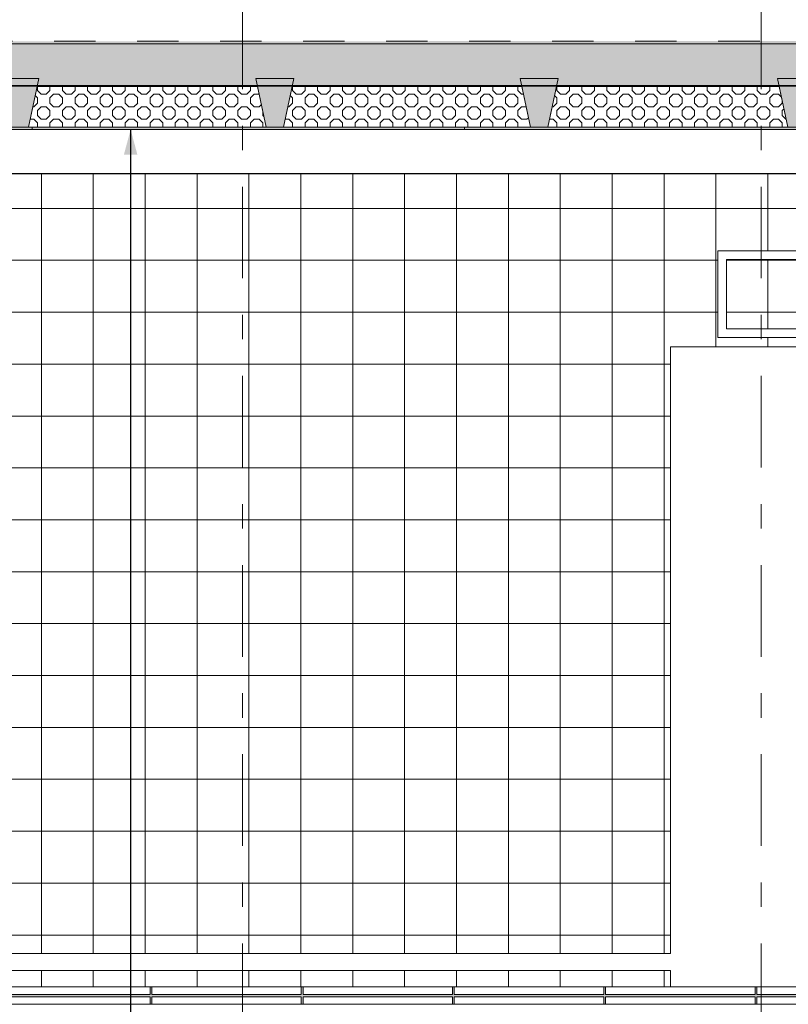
# Model space of a CAD drawing. Header units: centimetres. Extents: x -396 to 14490, y -515 to 1122.
# Tile 60 of 73: x 11399 to 11843, y 12 to 581. Entities that reach past the tile are written whole.
import ezdxf
from ezdxf.enums import TextEntityAlignment as Align

# ---------------------------------------------------------------- set-up
doc = ezdxf.new("R2010")
doc.units = ezdxf.units.CM
doc.header["$MEASUREMENT"] = 0
for name, pattern in [('Przerywana (2)', [48, 24, -24]), ('Przerywana podwójnie', [109.361107, 52.916665, -21.166666, 14.111111, -21.166666]), ('Wipeout_Contour', [100, 0, -100])]:
    doc.linetypes.add(name, pattern=pattern)
for name, color, linetype, lineweight in [('0_Nr_pióra__12', 7, 'Continuous', 13), ('0_Nr_pióra__21', 7, 'Continuous', 20), ('0_Nr_pióra__93', 9, 'Continuous', 20), ('280-A Dachy Powłoki_Nr_pióra__29', 7, 'Continuous', 20), ('280-A Dachy Powłoki_Nr_pióra__69', 7, 'Continuous', 20), ('299-A Wymiary Opisy_Nr_pióra__11', 7, 'Continuous', 0), ('410-K Osie główne_Nr_pióra__11', 7, 'Continuous', 0), ('420-K Ściany_Nr_pióra__13', 7, 'Continuous', 25), ('450-K Belki nośne_Nr_pióra__2', 7, 'Continuous', 20), ('450-K Belki_Nr_pióra__13', 7, 'Continuous', 25), ('460 - Stropy_Nr_pióra__11', 7, 'Continuous', 0), ('460 - Stropy_Nr_pióra__12', 7, 'Continuous', 13), ('Nowe_199-Z Wymiary i opisy_Nr_pióra__135', 5, 'Continuous', 20), ('Nowe_420 - Wełna mineralna_Nr_pióra__135', 5, 'Continuous', 0), ('Nowe_440-K Słupy stalowe_Nr_pióra__135', 5, 'Continuous', 13), ('Nowe_520-I Went_Klim_Nr_pióra__135', 5, 'Continuous', 20)]:
    doc.layers.add(name, color=color, linetype=linetype, lineweight=lineweight)
for name, color, linetype in [('280-A Dachy Powłoki', 7, 'Continuous'), ('299-A Wymiary Opisy', 7, 'Continuous'), ('410-K Osie główne', 7, 'Continuous'), ('420-K Ściany', 7, 'Continuous'), ('450-K Belki', 7, 'Continuous'), ('450-K Belki nośne', 7, 'Continuous'), ('460 - Stropy', 7, 'Continuous'), ('Nowe_420 - Wełna mineralna', 7, 'Continuous'), ('Nowe_440-K Słupy stalowe', 7, 'Continuous'), ('Nowe_520-I Went_Klim', 7, 'Continuous')]:
    doc.layers.add(name, color=color, linetype=linetype)
doc.layers.add('280-A Dachy Powłoki_Nr_pióra__49', color=7, linetype='Continuous', lineweight=20, true_color=0xcfd8da)
doc.styles.add('STYL_AUTOMATYCZNY_1', font='arial.ttf')
doc.styles.add('STYL_AUTOMATYCZNY_2', font='arial.ttf')
doc.dimstyles.new('STYL_AUTOMATYCZNY__2', dxfattribs={"dimtxt": 13, "dimasz": 7.6, "dimexe": 0.18, "dimexo": 0.0625, "dimgap": 0, "dimtad": 1, "dimdec": 0, "dimzin": 0, "dimdsep": 46, "dimtxsty": 'STYL_AUTOMATYCZNY_1', "dimblk": 'ARROWHEAD_2', "dimblk1": 'ARROWHEAD_2', "dimblk2": 'ARROWHEAD_2', "dimcen": 0.09, "dimclrd": 7, "dimclre": 7, "dimclrt": 7, "dimadec": 0, "dimazin": 0, "dimtfac": 1, "dimtdec": 4, "dimtmove": 0, "dimatfit": 3, "dimfxl": 0, "dimtolj": 1, "dimtzin": 0, "dimarcsym": 0})
doc.dimstyles.new('STYL_AUTOMATYCZNY__3', dxfattribs={"dimtxt": 0.18, "dimasz": 14.592, "dimexe": 0.18, "dimexo": 0.0625, "dimgap": 0, "dimtad": 0, "dimtih": 1, "dimtoh": 1, "dimdec": 4, "dimzin": 0, "dimdsep": 46, "dimcen": 0.09, "dimadec": 0, "dimazin": 0, "dimtfac": 1, "dimtdec": 4, "dimtmove": 0, "dimatfit": 3, "dimldrblk": 'ARROWHEAD_5', "dimfxl": 0, "dimtolj": 1, "dimtzin": 0, "dimarcsym": 0})
pattern_1 = [(0, (13661.33, 21.874), (0, 30), []), (90, (13661.33, 21.874), (-30, 0), [])]

# ---------------------------------------------------------------- blocks, each defined once
blk = doc.blocks.new('ElemPrzekroju_111_2', base_point=(13661.33, 21.87))
at = {"layer": '450-K Belki nośne', "linetype": 'Continuous', "lineweight": 0, "true_color": 0x000000}
blk.add_hatch(color=18, dxfattribs=at).paths.add_polyline_path([(11387.78, 547.01), (11393.78, 518.9), (11403.78, 518.9), (11409.78, 547)])
at = {"layer": '450-K Belki nośne_Nr_pióra__2', "color": 7, "linetype": 'Continuous', "lineweight": 20}
for p, q in [((11387.78, 547.01), (11393.78, 518.9)), ((11387.78, 547.01), (11409.78, 547)), ((11409.78, 547), (11403.78, 518.9)), ((11393.78, 518.9), (11403.78, 518.9))]:
    blk.add_line(p, q, dxfattribs=at)
blk = doc.blocks.new('ElemPrzekroju_113_2', base_point=(13661.33, 21.87))
at = {"layer": '450-K Belki nośne', "linetype": 'Continuous', "lineweight": 0, "true_color": 0x000000}
blk.add_hatch(color=18, dxfattribs=at).paths.add_polyline_path([(11535.25, 547.01), (11541.25, 518.9), (11551.25, 518.9), (11557.25, 547)])
at = {"layer": '450-K Belki nośne_Nr_pióra__2', "color": 7, "linetype": 'Continuous', "lineweight": 20}
for p, q in [((11535.25, 547.01), (11541.25, 518.9)), ((11535.25, 547.01), (11557.25, 547)), ((11557.25, 547), (11551.25, 518.9)), ((11541.25, 518.9), (11551.25, 518.9))]:
    blk.add_line(p, q, dxfattribs=at)
blk = doc.blocks.new('ElemPrzekroju_115_2', base_point=(13661.33, 21.87))
at = {"layer": '450-K Belki nośne', "linetype": 'Continuous', "lineweight": 0, "true_color": 0x000000}
blk.add_hatch(color=18, dxfattribs=at).paths.add_polyline_path([(11688.08, 547.01), (11694.08, 518.9), (11704.08, 518.9), (11710.08, 547)])
at = {"layer": '450-K Belki nośne_Nr_pióra__2', "color": 7, "linetype": 'Continuous', "lineweight": 20}
for p, q in [((11688.08, 547.01), (11694.08, 518.9)), ((11688.08, 547.01), (11710.08, 547)), ((11710.08, 547), (11704.08, 518.9)), ((11694.08, 518.9), (11704.08, 518.9))]:
    blk.add_line(p, q, dxfattribs=at)
blk = doc.blocks.new('ElemPrzekroju_117_2', base_point=(13661.33, 21.87))
at = {"layer": '450-K Belki nośne', "linetype": 'Continuous', "lineweight": 0, "true_color": 0x000000}
blk.add_hatch(color=18, dxfattribs=at).paths.add_polyline_path([(11836.99, 547.01), (11842.99, 518.9), (11852.99, 518.9), (11858.99, 547)])
at = {"layer": '450-K Belki nośne_Nr_pióra__2', "color": 7, "linetype": 'Continuous', "lineweight": 20}
for p, q in [((11836.99, 547.01), (11842.99, 518.9)), ((11836.99, 547.01), (11858.99, 547)), ((11858.99, 547), (11852.99, 518.9)), ((11842.99, 518.9), (11852.99, 518.9))]:
    blk.add_line(p, q, dxfattribs=at)
blk = doc.blocks.new('ElemPrzekroju_141_2', base_point=(13661.33, 21.87))
at = {"layer": '280-A Dachy Powłoki', "linetype": 'Continuous', "lineweight": 0, "true_color": 0x000000}
for points in [[(10655.13, 568.46), (10655.13, 566.96), (13601.85, 567.28), (13601.85, 568.79)], [(10655.13, 542.87), (10786.52, 542.88), (10785.64, 547.01), (10807.64, 547), (10806.76, 542.88), (10937.42, 542.9), (10936.54, 547.01), (10958.54, 547), (10957.66, 542.9), (11087.4, 542.91), (11086.53, 547.01), (11108.53, 547), (11107.65, 542.92), (11239.85, 542.93), (11238.98, 547.01), (11260.98, 547), (11260.11, 542.93), (11388.64, 542.95), (11387.78, 547.01), (11409.78, 547), (11408.91, 542.95), (11536.11, 542.96), (11535.25, 547.01), (11557.25, 547), (11556.38, 542.97), (11688.94, 542.98), (11688.08, 547.01), (11710.08, 547), (11709.22, 542.98), (11837.84, 543), (11836.99, 547.01), (11858.99, 547), (11858.13, 543), (11988.54, 543.01), (11987.69, 547.01), (12009.69, 547), (12008.84, 543.02), (12146.24, 543.03), (12145.39, 547.01), (12167.39, 547), (12166.54, 543.03), (12303.71, 543.05), (12302.86, 547.01), (12324.86, 547), (12324.02, 543.05), (12422.82, 543.06), (12421.91, 547.01), (12457.91, 547), (12457, 543.06), (12590.12, 543.08), (12589.28, 547.01), (12611.28, 547), (12610.44, 543.08), (12740.97, 543.1), (12740.13, 547.01), (12762.13, 547), (12761.3, 543.1), (12891.48, 543.11), (12890.58, 547.01), (12926.58, 547), (12925.68, 543.12), (13025.3, 543.13), (13024.41, 547.01), (13060.41, 547), (13059.51, 543.13), (13192, 543.15), (13191.18, 547.01), (13213.18, 547), (13212.35, 543.15), (13342.54, 543.16), (13341.72, 547.01), (13363.72, 547), (13362.9, 543.16), (13492.58, 543.18), (13491.76, 547.01), (13513.76, 547), (13512.94, 543.18), (13601.85, 543.19), (13601.85, 567.28), (10655.13, 566.96)], [(11408.8, 542.45), (11536.22, 542.46), (11536.11, 542.96), (11408.91, 542.95)], [(11556.38, 542.97), (11556.28, 542.46), (11689.04, 542.48), (11688.94, 542.98)], [(11709.11, 542.48), (11837.95, 542.49), (11837.84, 543), (11709.22, 542.98)]]:
    blk.add_hatch(color=18, dxfattribs=at).paths.add_polyline_path(points)
at = {"layer": '280-A Dachy Powłoki_Nr_pióra__29', "color": 7, "linetype": 'Przerywana (2)', "lineweight": 20}
blk.add_line((13602.62, 568.79), (10653.68, 568.46), dxfattribs=at)
at = {"layer": '280-A Dachy Powłoki_Nr_pióra__29', "color": 7, "linetype": 'Continuous', "lineweight": 20}
blk.add_line((13602.63, 543.19), (10653.68, 542.87), dxfattribs=at)
at = {"layer": '280-A Dachy Powłoki_Nr_pióra__49', "color": 254, "linetype": 'Continuous', "lineweight": 20, "true_color": 0xcfd8da}
blk.add_line((13602.63, 542.69), (10653.68, 542.36), dxfattribs=at)
at = {"layer": '280-A Dachy Powłoki_Nr_pióra__69', "color": 7, "linetype": 'Continuous', "lineweight": 20}
blk.add_line((13602.62, 567.28), (10653.68, 566.96), dxfattribs=at)
blk = doc.blocks.new('ElemPrzekroju_161_2', base_point=(13661.33, 21.87))
at = {"layer": '460 - Stropy', "linetype": 'Continuous', "lineweight": 0, "true_color": 0x000000}
for points in [[(11474.15, 16.24), (11474.15, 17.51), (11387.7, 17.51), (11387.7, 16.24)], [(11474.15, 11.87), (11475.15, 11.87), (11475.15, 21.87), (11474.15, 21.87)], [(11561.61, 16.24), (11561.61, 17.51), (11475.15, 17.51), (11475.15, 16.24)], [(11561.61, 11.87), (11562.61, 11.87), (11562.61, 21.87), (11561.61, 21.87)], [(11562.61, 16.24), (11649.07, 16.24), (11649.07, 17.51), (11562.61, 17.51)], [(11649.07, 11.87), (11650.07, 11.87), (11650.07, 21.87), (11649.07, 21.87)], [(11650.07, 16.24), (11736.53, 16.24), (11736.53, 17.51), (11650.07, 17.51)], [(11736.53, 11.87), (11737.53, 11.87), (11737.53, 21.87), (11736.53, 21.87)], [(11823.99, 16.24), (11823.99, 17.51), (11737.53, 17.51), (11737.53, 16.24)], [(11823.99, 11.87), (11824.99, 11.87), (11824.99, 21.87), (11823.99, 21.87)], [(11911.45, 16.24), (11911.45, 17.51), (11824.99, 17.51), (11824.99, 16.24)]]:
    blk.add_hatch(color=18, dxfattribs=at).paths.add_polyline_path(points)
at = {"layer": '460 - Stropy_Nr_pióra__11', "color": 7, "linetype": 'Continuous', "lineweight": 0}
for p, q in [((11387.7, 21.87), (11474.15, 21.87)), ((11474.15, 17.51), (11387.7, 17.51)), ((11474.15, 21.87), (11474.15, 17.51)), ((11475.15, 21.87), (11474.15, 21.87)), ((11475.15, 21.87), (11561.61, 21.87)), ((11475.15, 21.87), (11475.15, 17.51)), ((11561.61, 17.51), (11475.15, 17.51)), ((11561.61, 21.87), (11561.61, 17.51)), ((11562.61, 21.87), (11561.61, 21.87)), ((11562.61, 21.87), (11649.07, 21.87)), ((11562.61, 21.87), (11562.61, 17.51)), ((11649.07, 17.51), (11562.61, 17.51)), ((11649.07, 21.87), (11649.07, 17.51)), ((11650.07, 21.87), (11649.07, 21.87)), ((11650.07, 21.87), (11736.53, 21.87)), ((11650.07, 21.87), (11650.07, 17.51)), ((11736.53, 17.51), (11650.07, 17.51)), ((11736.53, 21.87), (11736.53, 17.51)), ((11737.53, 21.87), (11736.53, 21.87)), ((11737.53, 21.87), (11823.99, 21.87)), ((11737.53, 21.87), (11737.53, 17.51)), ((11823.99, 17.51), (11737.53, 17.51)), ((11823.99, 21.87), (11823.99, 17.51)), ((11824.99, 21.87), (11823.99, 21.87)), ((11824.99, 21.87), (11911.45, 21.87)), ((11824.99, 21.87), (11824.99, 17.51)), ((11911.45, 17.51), (11824.99, 17.51)), ((11474.15, 16.24), (11387.7, 16.24)), ((11387.7, 11.87), (11474.15, 11.87)), ((11474.15, 16.24), (11474.15, 11.87)), ((11475.15, 11.87), (11474.15, 11.87)), ((11475.15, 16.24), (11475.15, 11.87)), ((11561.61, 16.24), (11475.15, 16.24)), ((11475.15, 11.87), (11561.61, 11.87)), ((11561.61, 16.24), (11561.61, 11.87)), ((11562.61, 11.87), (11561.61, 11.87)), ((11562.61, 16.24), (11562.61, 11.87)), ((11649.07, 16.24), (11562.61, 16.24)), ((11562.61, 11.87), (11649.07, 11.87)), ((11649.07, 16.24), (11649.07, 11.87)), ((11650.07, 11.87), (11649.07, 11.87)), ((11650.07, 16.24), (11650.07, 11.87)), ((11736.53, 16.24), (11650.07, 16.24)), ((11650.07, 11.87), (11736.53, 11.87)), ((11736.53, 16.24), (11736.53, 11.87)), ((11737.53, 11.87), (11736.53, 11.87)), ((11737.53, 16.24), (11737.53, 11.87)), ((11823.99, 16.24), (11737.53, 16.24)), ((11737.53, 11.87), (11823.99, 11.87)), ((11823.99, 16.24), (11823.99, 11.87)), ((11824.99, 11.87), (11823.99, 11.87)), ((11824.99, 16.24), (11824.99, 11.87)), ((11911.45, 16.24), (11824.99, 16.24)), ((11824.99, 11.87), (11911.45, 11.87))]:
    blk.add_line(p, q, dxfattribs=at)
blk = doc.blocks.new('ElemPrzekroju_169_2', base_point=(13661.33, 21.87))
at = {"layer": '420-K Ściany_Nr_pióra__13', "color": 7, "linetype": 'Continuous', "lineweight": 25}
blk.add_line((13601.85, 491.87), (10655.46, 491.87), dxfattribs=at)
blk = doc.blocks.new('ElemPrzekroju_221_2', base_point=(13661.33, 21.87))
at = {"layer": '450-K Belki_Nr_pióra__13', "color": 7, "linetype": 'Continuous', "lineweight": 25}
blk.add_line((11708.62, 540.19), (11838.44, 540.19), dxfattribs=at)
blk = doc.blocks.new('ElemPrzekroju_222_2', base_point=(13661.33, 21.87))
at = {"layer": '450-K Belki_Nr_pióra__13', "color": 7, "linetype": 'Continuous', "lineweight": 25}
blk.add_line((11555.79, 540.19), (11689.53, 540.19), dxfattribs=at)
blk = doc.blocks.new('ElemPrzekroju_223_2', base_point=(13661.33, 21.87))
at = {"layer": '450-K Belki_Nr_pióra__13', "color": 7, "linetype": 'Continuous', "lineweight": 25}
blk.add_line((11408.32, 540.19), (11536.7, 540.19), dxfattribs=at)
blk = doc.blocks.new('ElemPrzekroju_229_2', base_point=(13661.33, 21.87))
at = {"layer": '460 - Stropy_Nr_pióra__12', "color": 7, "linetype": 'Continuous', "lineweight": 13}
for p, q in [((11452.74, 539.24), (11408.12, 539.24)), ((11536.9, 539.24), (11522.6, 539.24)), ((11689.73, 539.24), (11555.59, 539.24)), ((11838.64, 539.24), (11708.42, 539.24)), ((11539.64, 526.44), (11405.39, 526.44)), ((11692.47, 526.44), (11552.86, 526.44)), ((11841.38, 526.44), (11705.69, 526.44))]:
    blk.add_line(p, q, dxfattribs=at)
blk = doc.blocks.new('ElemPrzekroju_270_2', base_point=(13661.33, 21.87))
at = {"layer": 'Nowe_520-I Went_Klim_Nr_pióra__135', "color": 5, "linetype": 'Continuous', "lineweight": 0}
for q in [(11456.25, 540.19), (11457.25, 534.08)]:
    blk.add_line((11456.25, 534.08), q, dxfattribs=at)
blk = doc.blocks.new('ElemPrzekroju_271_2', base_point=(13661.33, 21.87))
at = {"layer": 'Nowe_520-I Went_Klim_Nr_pióra__135', "color": 5, "linetype": 'Continuous', "lineweight": 0}
for p in [(11519.09, 540.19), (11518.09, 534.08)]:
    blk.add_line(p, (11519.09, 534.08), dxfattribs=at)
blk = doc.blocks.new('ElemPrzekroju_272_2', base_point=(13661.33, 21.87))
at = {"layer": 'Nowe_520-I Went_Klim_Nr_pióra__135', "color": 5, "linetype": 'Continuous', "lineweight": 0}
blk.add_line((11457.25, 534.08), (11518.09, 534.08), dxfattribs=at)
blk = doc.blocks.new('ElemPrzekroju_273_2', base_point=(13661.33, 21.87))
at = {"layer": 'Nowe_440-K Słupy stalowe_Nr_pióra__135', "color": 5, "linetype": 'Continuous', "lineweight": 13}
for p, q in [((11452.74, 539.93), (11452.74, 533.77)), ((11456.25, 539.93), (11452.74, 539.93)), ((11522.6, 539.85), (11519.09, 539.86)), ((11522.6, 533.77), (11522.6, 539.85)), ((11452.74, 533.77), (11522.6, 533.77)), ((11452.74, 532.77), (11452.74, 533.77)), ((11452.74, 532.77), (11522.6, 532.77)), ((11522.6, 532.77), (11522.6, 533.77))]:
    blk.add_line(p, q, dxfattribs=at)
blk = doc.blocks.new('*D319', base_point=(13661.33, 21.87))
at = {"layer": '299-A Wymiary Opisy_Nr_pióra__11', "color": 7, "linetype": 'Continuous', "lineweight": 0}
for p, q in [((13703.89, 434.76), (13713.89, 428.99)), ((13716.39, 431.87), (13701.39, 431.87)), ((13708.89, 21.87), (13708.89, 431.87)), ((13703.89, 24.76), (13713.89, 18.99)), ((13716.39, 21.87), (13701.39, 21.87)), ((13708.89, 16.98), (13708.89, 21.87))]:
    blk.add_line(p, q, dxfattribs=at)
at = {"layer": '299-A Wymiary Opisy_Nr_pióra__11', "color": 7, "lineweight": 0, "insert": (13706.29, 212), "char_height": 13, "attachment_point": 7, "rotation": 90, "style": 'STYL_AUTOMATYCZNY_1'}
blk.add_mtext('\\A1;{\\pql;\\fArial|b0|i0|c238|p0;\\W1.000000;410}', dxfattribs=at)
blk = doc.blocks.new('ARROWHEAD_2')
at = {"color": 0, "linetype": 'Continuous', "lineweight": 0}
for p, q in [((0, 0), (-1, 0)), ((-0.378, -0.655), (0.378, 0.655))]:
    blk.add_line(p, q, dxfattribs=at)
blk = doc.blocks.new('*D320', base_point=(13661.33, 21.87))
at = {"layer": '299-A Wymiary Opisy_Nr_pióra__11', "color": 7, "linetype": 'Continuous', "lineweight": 0}
for p, q in [((13713.89, 571.15), (13703.89, 576.92)), ((13708.89, 574.04), (13708.89, 578.93)), ((13716.39, 574.04), (13701.39, 574.04)), ((13708.89, 431.87), (13708.89, 574.04)), ((13703.89, 434.76), (13713.89, 428.99)), ((13716.39, 431.87), (13701.39, 431.87))]:
    blk.add_line(p, q, dxfattribs=at)
at = {"layer": '299-A Wymiary Opisy_Nr_pióra__11', "color": 7, "lineweight": 0, "insert": (13706.29, 488.08), "char_height": 13, "attachment_point": 7, "rotation": 90, "style": 'STYL_AUTOMATYCZNY_1'}
blk.add_mtext('\\A1;{\\pql;\\fArial|b0|i0|c238|p0;\\W1.000000;142}', dxfattribs=at)
blk = doc.blocks.new('ARROWHEAD_5')
at = {"linetype": 'Continuous', "lineweight": 0}
blk.add_hatch(color=0, dxfattribs=at).paths.add_polyline_path([(-1, 0.2679), (0, 0), (-1, -0.2679)])
at = {"color": 0, "linetype": 'Continuous', "lineweight": 0}
blk.add_line((0, 0), (-1, 0), dxfattribs=at)
blk = doc.blocks.new('Standardowy znacznik osi[8]_2', base_point=(11527.52, 1021.87))
at = {"layer": '410-K Osie główne_Nr_pióra__11', "color": 7, "linetype": 'Przerywana podwójnie', "lineweight": 0}
blk.add_line((11527.52, 921.87), (11527.52, -278.13), dxfattribs=at)
at = {"layer": '410-K Osie główne_Nr_pióra__11', "color": 7, "lineweight": 0, "style": 'STYL_AUTOMATYCZNY_2'}
for tag, p in [('AC_MarkerText_1_0', (11527.52, 1044.37)), ('AC_MarkerText_1_1', (11527.52, -385.63))]:
    blk.add_attdef(tag, text='', height=15, rotation=360, dxfattribs=at).set_placement(p, align=Align.TOP_CENTER)
blk = doc.blocks.new('Standardowy znacznik osi[9]_2', base_point=(11827.52, 1021.87))
at = {"layer": '410-K Osie główne_Nr_pióra__11', "color": 7, "linetype": 'Przerywana podwójnie', "lineweight": 0}
blk.add_line((11827.52, 921.87), (11827.52, -278.13), dxfattribs=at)
at = {"layer": '410-K Osie główne_Nr_pióra__11', "color": 7, "lineweight": 0, "style": 'STYL_AUTOMATYCZNY_2'}
for tag, p in [('AC_MarkerText_1_0', (11827.52, 1044.37)), ('AC_MarkerText_1_1', (11827.52, -385.63))]:
    blk.add_attdef(tag, text='', height=15, rotation=360, dxfattribs=at).set_placement(p, align=Align.TOP_CENTER)

msp = doc.modelspace()

# ---------------------------------------------------------------- hatches: boundary and pattern name
at = {"layer": '0_Nr_pióra__12', "linetype": 'Continuous', "lineweight": 13}
h = msp.add_hatch(dxfattribs=at)
h.set_pattern_fill('Siatka_30x30_0002', style=0, pattern_type=2)
h.set_pattern_definition(pattern_1)
h.paths.add_polyline_path([(11775.02, 31.37), (11245.39, 31.37), (11245.39, 21.87), (11775.02, 21.87)])
at = {"layer": '0_Nr_pióra__93', "linetype": 'Continuous', "lineweight": 20}
h = msp.add_hatch(dxfattribs=at)
h.set_pattern_fill('Siatka_30x30_0002', color=9, style=0, pattern_type=2)
h.set_pattern_definition(pattern_1)
h.paths.add_polyline_path([(10667.32, 491.87), (10667.32, 436.27), (11040.39, 436.27), (11040.39, 439.21), (11081.04, 439.21), (11081.04, 442.37), (11081.04, 447.37), (11161.61, 447.37), (11166.54, 447.37), (11166.54, 442.37), (11166.54, 441.87), (11245.39, 441.87), (11245.39, 41.26), (11775.02, 41.26), (11775.02, 391.87), (11882.96, 391.87), (11882.96, 441.87), (11882.96, 441.87), (11882.96, 442.37), (11807.39, 442.37), (11807.39, 402.37), (11882.89, 402.37), (11882.89, 397.37), (11807.39, 397.37), (11802.39, 397.37), (11802.39, 442.37), (11802.39, 447.37), (11882.96, 447.37), (11887.96, 447.37), (11887.96, 442.37), (11887.96, 441.87), (11966.74, 441.87), (11966.74, 41.26), (13528.63, 41.26, -0.627003), (13528.63, 31.37), (11966.74, 31.37), (11966.74, 21.87), (13604.53, 21.87), (13604.53, 491.87)])

# ---------------------------------------------------------------- linework, layer by layer
at = {"layer": '0_Nr_pióra__21', "color": 7, "linetype": 'Continuous', "lineweight": 20, "flags": 128}
msp.add_lwpolyline([(13604.53, 491.87), (10667.32, 491.87)], dxfattribs=at)
msp.add_lwpolyline([(11245.39, 41.26), (11775.02, 41.26), (11775.02, 391.87), (11882.96, 391.87), (11882.96, 441.87), (11882.96, 441.87), (11882.96, 442.37), (11807.39, 442.37), (11807.39, 402.37), (11882.89, 402.37), (11882.89, 397.37), (11807.39, 397.37), (11802.39, 397.37), (11802.39, 442.37), (11802.39, 447.37), (11882.96, 447.37), (11887.96, 447.37), (11887.96, 442.37), (11887.96, 441.87), (11966.74, 441.87), (11966.74, 41.26), (13528.63, 41.26, -0.627003)], format="xyb", dxfattribs=at)
msp.add_lwpolyline([(11775.02, 31.37), (11245.39, 31.37), (11245.39, 21.87), (11775.02, 21.87)], close=True, dxfattribs=at)

# ---------------------------------------------------------------- block references
at = {"layer": '280-A Dachy Powłoki', "lineweight": 0}
msp.add_blockref('ElemPrzekroju_141_2', (13661.33, 21.87), dxfattribs=at)
at = {"layer": '420-K Ściany', "lineweight": 0}
msp.add_blockref('ElemPrzekroju_169_2', (13661.33, 21.87), dxfattribs=at)
at = {"layer": '450-K Belki', "lineweight": 0}
for name in ['ElemPrzekroju_223_2', 'ElemPrzekroju_222_2', 'ElemPrzekroju_221_2']:
    msp.add_blockref(name, (13661.33, 21.87), dxfattribs=at)
at = {"layer": '450-K Belki nośne', "lineweight": 0}
for name in ['ElemPrzekroju_111_2', 'ElemPrzekroju_113_2', 'ElemPrzekroju_115_2', 'ElemPrzekroju_117_2']:
    msp.add_blockref(name, (13661.33, 21.87), dxfattribs=at)
at = {"layer": '460 - Stropy', "lineweight": 0}
for name in ['ElemPrzekroju_229_2', 'ElemPrzekroju_161_2']:
    msp.add_blockref(name, (13661.33, 21.87), dxfattribs=at)
at = {"layer": 'Nowe_440-K Słupy stalowe', "lineweight": 0}
msp.add_blockref('ElemPrzekroju_273_2', (13661.33, 21.87), dxfattribs=at)
at = {"layer": 'Nowe_520-I Went_Klim', "lineweight": 0}
for name in ['ElemPrzekroju_270_2', 'ElemPrzekroju_271_2', 'ElemPrzekroju_272_2']:
    msp.add_blockref(name, (13661.33, 21.87), dxfattribs=at)

# ---------------------------------------------------------------- dimensions: what is measured, and where the dimension line sits
at = {"layer": '299-A Wymiary Opisy', "color": 7, "linetype": 'Continuous', "lineweight": 0}
dim = msp.add_linear_dim(base=(13708.89, 431.87), p1=(12070.81, 21.87), p2=(10591.68, 431.87), angle=90, dimstyle='STYL_AUTOMATYCZNY__2', dxfattribs=at)
dim.commit()
dim.dimension.update_dxf_attribs({"geometry": '*D319', "text_midpoint": (13699.79, 226.84), "dimtype": 160, "text_rotation": 90})

# ---------------------------------------------------------------- next in the draw order: wipeouts: each hides what was drawn before it
at = {"color": 254, "linetype": 'Wipeout_Contour', "lineweight": 0, "ltscale": 45939.128336}
msp.add_wipeout([(11408.79, 542.39), (11403.78, 518.9), (11541.24, 518.9), (11536.23, 542.4)], dxfattribs=at).dxf.layer = 'Nowe_420 - Wełna mineralna'
at = {"color": 254, "linetype": 'Wipeout_Contour', "lineweight": 0, "ltscale": 46539.091965}
msp.add_wipeout([(11556.26, 542.39), (11551.25, 518.9), (11694.07, 518.91), (11689.06, 542.4)], dxfattribs=at).dxf.layer = 'Nowe_420 - Wełna mineralna'
at = {"color": 254, "linetype": 'Wipeout_Contour', "lineweight": 0, "ltscale": 47141.951696}
msp.add_wipeout([(11709.09, 542.38), (11704.08, 518.9), (11842.98, 518.9), (11837.97, 542.4)], dxfattribs=at).dxf.layer = 'Nowe_420 - Wełna mineralna'

# ---------------------------------------------------------------- next in the draw order: hatches: boundary and pattern name
at = {"layer": 'Nowe_420 - Wełna mineralna_Nr_pióra__135', "linetype": 'Continuous', "lineweight": 13}
h = msp.add_hatch(dxfattribs=at)
h.set_pattern_fill('Kółka_1___3X3_0002', color=5, style=0, pattern_type=2)
h.set_pattern_definition([(0, (11476.347, 530.652), (0, 7.24264), [3, -4.24264]), (90, (11474.2254, 532.773), (-7.24264, 0), [3, -4.24264]), (45, (11474.225, 535.773), (-7.2426, 7.2426), [3, -7.2426]), (45, (11479.347, 530.652), (-7.2426, 7.2426), [3, -7.2426]), (315, (11474.225, 532.773), (7.2426, 7.2426), [3, -7.2426]), (315, (11479.347, 537.895), (7.2426, 7.2426), [3, -7.2426])])
h.paths.add_polyline_path([(11408.79, 542.39), (11403.78, 518.9), (11541.24, 518.9), (11536.23, 542.4)])
h = msp.add_hatch(dxfattribs=at)
h.set_pattern_fill('Kółka_1___3X3_0002', color=5, style=0, pattern_type=2)
h.set_pattern_definition([(0, (11623.8155, 530.653), (0, 7.24264), [3, -4.24264]), (90, (11621.694, 532.7745), (-7.24264, 0), [3, -4.24264]), (45, (11621.694, 535.775), (-7.2426, 7.2426), [3, -7.2426]), (45, (11626.815, 530.653), (-7.2426, 7.2426), [3, -7.2426]), (315, (11621.694, 532.775), (7.2426, 7.2426), [3, -7.2426]), (315, (11626.815, 537.896), (7.2426, 7.2426), [3, -7.2426])])
h.paths.add_polyline_path([(11556.26, 542.39), (11551.25, 518.9), (11694.07, 518.91), (11689.06, 542.4)])
h = msp.add_hatch(dxfattribs=at)
h.set_pattern_fill('Kółka_1___3X3_0002', color=5, style=0, pattern_type=2)
h.set_pattern_definition([(0, (11776.6454, 530.6485), (0, 7.24264), [3, -4.24264]), (90, (11774.524, 532.77), (-7.24264, 0), [3, -4.24264]), (45, (11774.524, 535.77), (-7.2426, 7.2426), [3, -7.2426]), (45, (11779.645, 530.649), (-7.2426, 7.2426), [3, -7.2426]), (315, (11774.524, 532.77), (7.2426, 7.2426), [3, -7.2426]), (315, (11779.645, 537.891), (7.2426, 7.2426), [3, -7.2426])])
h.paths.add_polyline_path([(11709.09, 542.38), (11704.08, 518.9), (11842.98, 518.9), (11837.97, 542.4)])
at = {"layer": 'Nowe_420 - Wełna mineralna_Nr_pióra__135', "linetype": 'Continuous', "lineweight": 0, "true_color": 0x0000bf}
for points in [[(11155.91, 518.9), (11405.92, 518.9), (11405.92, 517.5), (11155.91, 517.5)], [(11405.92, 518.9), (11655.92, 518.9), (11655.92, 517.5), (11405.92, 517.5)], [(11655.92, 518.9), (11905.93, 518.9), (11905.93, 517.5), (11655.92, 517.5)]]:
    msp.add_hatch(color=172, dxfattribs=at).paths.add_polyline_path(points)

# ---------------------------------------------------------------- next in the draw order: linework, layer by layer
at = {"layer": 'Nowe_420 - Wełna mineralna_Nr_pióra__135', "color": 5, "linetype": 'Continuous', "lineweight": 20, "flags": 128}
for points in [[(11408.79, 542.39), (11403.78, 518.9), (11541.24, 518.9), (11536.23, 542.4)], [(11556.26, 542.39), (11551.25, 518.9), (11694.07, 518.91), (11689.06, 542.4)], [(11709.09, 542.38), (11704.08, 518.9), (11842.98, 518.9), (11837.97, 542.4)], [(11155.91, 518.9), (11405.92, 518.9), (11405.92, 517.5), (11155.91, 517.5)], [(11405.92, 518.9), (11655.92, 518.9), (11655.92, 517.5), (11405.92, 517.5)], [(11655.92, 518.9), (11905.93, 518.9), (11905.93, 517.5), (11655.92, 517.5)]]:
    msp.add_lwpolyline(points, close=True, dxfattribs=at)

# ---------------------------------------------------------------- next in the draw order: block references
at = {"layer": '410-K Osie główne', "color": 7, "linetype": 'Continuous', "lineweight": 20}
for name, p in [('Standardowy znacznik osi[8]_2', (11527.52, 1021.87)), ('Standardowy znacznik osi[9]_2', (11827.52, 1021.87))]:
    msp.add_blockref(name, p, dxfattribs=at)

# ---------------------------------------------------------------- next in the draw order: dimensions: what is measured, and where the dimension line sits
at = {"layer": '299-A Wymiary Opisy', "color": 7, "linetype": 'Continuous', "lineweight": 0}
dim = msp.add_linear_dim(base=(13708.89, 574.04), p1=(10591.68, 431.87), p2=(13665.19, 574.04), angle=90, dimstyle='STYL_AUTOMATYCZNY__2', dxfattribs=at)
dim.commit()
dim.dimension.update_dxf_attribs({"geometry": '*D320', "text_midpoint": (13699.79, 502.92), "dimtype": 160, "text_rotation": 90})

# ---------------------------------------------------------------- next in the draw order: leaders
at = {"layer": 'Nowe_199-Z Wymiary i opisy_Nr_pióra__135', "color": 5, "linetype": 'Continuous', "lineweight": 20, "annotation_type": 0, "has_hookline": 1, "hookline_direction": 0, "text_width": 856.1}
msp.add_leader([(11462.93, 517.5), (11462.93, -513.37), (11510.5, -509.62)], dimstyle='STYL_AUTOMATYCZNY__3', dxfattribs=at)

doc.saveas('drawing.dxf')
